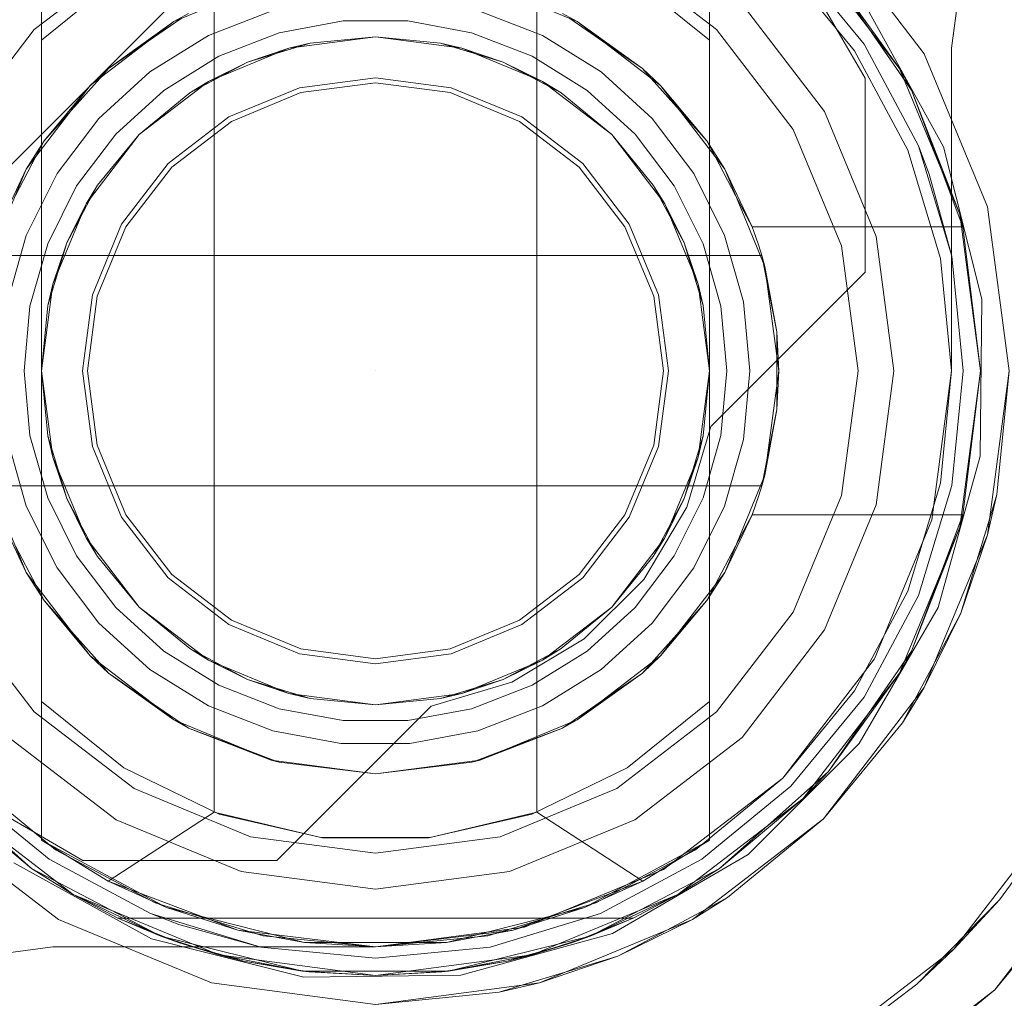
# Model space of a CAD drawing. Extents: x -420 to 300, y 62 to 1112.
# Tile 31 of 256: x -301.395 to -301.224, y 235.463 to 235.633. Entities that reach past the tile are written whole.
import ezdxf

# ---------------------------------------------------------------- set-up
doc = ezdxf.new("R2010")
doc.units = 0
doc.layers.get('0').update_dxf_attribs({"lineweight": 13})
doc.layers.add('ConnectionPoints', color=7, linetype='Continuous', lineweight=50)

# ---------------------------------------------------------------- blocks, each defined once
blk = doc.blocks.new('AutoCAD-Punkt-A06CPV25L0', base_point=(-301.33313, 235.57239))
at = {"color": 0, "lineweight": -2}
blk.add_line((-301.33313, 235.57239), (-301.33313, 235.57239), dxfattribs=at)
blk = doc.blocks.new('Blockreferenz-A06CPV2DL0', base_point=(-301.48312, 232.12239))
at = {"color": 251, "linetype": 'ByBlock', "lineweight": -2, "ltscale": 0.13, "true_color": 0x636363}
for p, q in [((-301.43892, 235.5656), (-301.32635, 235.67817)), ((-301.43892, 235.5656), (-301.32635, 235.67817)), ((-301.26654, 235.65486), (-301.24814, 235.62319)), ((-301.26654, 235.65486), (-301.24814, 235.62319)), ((-301.23787, 235.62739), (-301.25535, 235.65017)), ((-301.23054, 235.64806), (-301.23313, 235.62839)), ((-301.23313, 235.62839), (-301.23054, 235.64806)), ((-301.23452, 235.61127), (-301.2477, 235.63514)), ((-301.22688, 235.60086), (-301.23787, 235.62739)), ((-301.23313, 235.62839), (-301.23313, 235.57239)), ((-301.23313, 235.57239), (-301.23313, 235.62839)), ((-301.23313, 235.62839), (-301.23313, 235.62839)), ((-301.24814, 235.62319), (-301.24814, 235.5895)), ((-301.24814, 235.62319), (-301.24814, 235.5895)), ((-301.24814, 235.62319), (-301.24814, 235.62319)), ((-301.22787, 235.58482), (-301.23452, 235.61127)), ((-301.22313, 235.57239), (-301.22688, 235.60086)), ((-301.24814, 235.5895), (-301.27493, 235.56271)), ((-301.24814, 235.5895), (-301.27493, 235.56271)), ((-301.24814, 235.5895), (-301.24814, 235.5895)), ((-301.22818, 235.55755), (-301.22787, 235.58482)), ((-301.23313, 235.57239), (-301.23654, 235.54651)), ((-301.23654, 235.54651), (-301.23313, 235.57239)), ((-301.23313, 235.57239), (-301.23313, 235.57239)), ((-301.22688, 235.54392), (-301.22313, 235.57239)), ((-301.27493, 235.56271), (-301.2791, 235.54871)), ((-301.27493, 235.56271), (-301.2791, 235.54871)), ((-301.27493, 235.56271), (-301.27493, 235.56271)), ((-301.23544, 235.53127), (-301.22818, 235.55755)), ((-301.2791, 235.54871), (-301.28657, 235.53616)), ((-301.2791, 235.54871), (-301.28657, 235.53616)), ((-301.23654, 235.54651), (-301.24653, 235.52239)), ((-301.24653, 235.52239), (-301.23654, 235.54651)), ((-301.23787, 235.51739), (-301.22688, 235.54392)), ((-301.28657, 235.53616), (-301.2969, 235.52583)), ((-301.28657, 235.53616), (-301.2969, 235.52583)), ((-301.24916, 235.5077), (-301.23544, 235.53127)), ((-301.2969, 235.52583), (-301.30945, 235.51835)), ((-301.2969, 235.52583), (-301.30945, 235.51835)), ((-301.24653, 235.52239), (-301.26242, 235.50168)), ((-301.26242, 235.50168), (-301.24653, 235.52239)), ((-301.30945, 235.51835), (-301.32345, 235.51419)), ((-301.30945, 235.51835), (-301.32345, 235.51419)), ((-301.25535, 235.49461), (-301.23787, 235.51739)), ((-301.32345, 235.51419), (-301.35025, 235.4874)), ((-301.32345, 235.51419), (-301.35025, 235.4874)), ((-301.32345, 235.51419), (-301.32345, 235.51419)), ((-301.26844, 235.48842), (-301.24916, 235.5077)), ((-301.38393, 235.4874), (-301.4156, 235.50579)), ((-301.38393, 235.4874), (-301.4156, 235.50579)), ((-301.26242, 235.50168), (-301.28313, 235.48579)), ((-301.28313, 235.48579), (-301.26242, 235.50168)), ((-301.2015, 235.49639), (-301.22565, 235.46491)), ((-301.41092, 235.49461), (-301.38813, 235.47713)), ((-301.27813, 235.47713), (-301.25535, 235.49461)), ((-301.39588, 235.48696), (-301.37201, 235.47378)), ((-301.35025, 235.4874), (-301.38393, 235.4874)), ((-301.38393, 235.4874), (-301.38393, 235.4874)), ((-301.35025, 235.4874), (-301.38393, 235.4874)), ((-301.35025, 235.4874), (-301.35025, 235.4874)), ((-301.29201, 235.47469), (-301.26844, 235.48842)), ((-301.22565, 235.46491), (-301.20675, 235.48794)), ((-301.28313, 235.48579), (-301.30725, 235.4758)), ((-301.30725, 235.4758), (-301.28313, 235.48579)), ((-301.38813, 235.47713), (-301.3616, 235.46614)), ((-301.30466, 235.46614), (-301.27813, 235.47713)), ((-301.30725, 235.4758), (-301.33313, 235.47239)), ((-301.33313, 235.47239), (-301.30725, 235.4758)), ((-301.37201, 235.47378), (-301.34556, 235.46712)), ((-301.31829, 235.46744), (-301.29201, 235.47469)), ((-301.4088, 235.4698), (-301.38913, 235.47239)), ((-301.38913, 235.47239), (-301.4088, 235.4698)), ((-301.38913, 235.47239), (-301.38913, 235.47239)), ((-301.33313, 235.47239), (-301.38913, 235.47239)), ((-301.38913, 235.47239), (-301.33313, 235.47239)), ((-301.33313, 235.47239), (-301.33313, 235.47239)), ((-301.34556, 235.46712), (-301.31829, 235.46744)), ((-301.3616, 235.46614), (-301.33313, 235.46239)), ((-301.33313, 235.46239), (-301.30466, 235.46614)), ((-301.22565, 235.46491), (-301.25713, 235.44076)), ((-301.24869, 235.44601), (-301.22565, 235.46491))]:
    blk.add_line(p, q, dxfattribs=at)
blk = doc.blocks.new('Blockreferenz-A06CPV2LL0', base_point=(-301.48312, 232.12239))
at = {"color": 9, "linetype": 'ByBlock', "lineweight": -2, "ltscale": 0.13, "true_color": 0xc1c9c4}
for p, q in [((-301.37501, 235.64493), (-301.39236, 235.63162)), ((-301.39236, 235.63162), (-301.37501, 235.64493)), ((-301.27391, 235.63162), (-301.29125, 235.64493)), ((-301.29125, 235.64493), (-301.27391, 235.63162)), ((-301.24832, 235.62906), (-301.26101, 235.64452)), ((-301.26101, 235.64452), (-301.24832, 235.62906)), ((-301.24999, 235.62795), (-301.26242, 235.6431)), ((-301.25519, 235.61739), (-301.26949, 235.63603)), ((-301.25519, 235.61739), (-301.26949, 235.63603)), ((-301.39236, 235.63162), (-301.40567, 235.61427)), ((-301.40567, 235.61427), (-301.39236, 235.63162)), ((-301.2606, 235.61427), (-301.27391, 235.63162)), ((-301.27391, 235.63162), (-301.2606, 235.61427)), ((-301.2389, 235.61143), (-301.24832, 235.62906)), ((-301.24832, 235.62906), (-301.2389, 235.61143)), ((-301.24075, 235.61066), (-301.24999, 235.62795)), ((-301.33313, 235.62326), (-301.3463, 235.62153)), ((-301.34608, 235.62069), (-301.33313, 235.62239)), ((-301.31997, 235.62153), (-301.33313, 235.62326)), ((-301.33313, 235.62239), (-301.32019, 235.62069)), ((-301.3463, 235.62153), (-301.35857, 235.61645)), ((-301.35813, 235.61569), (-301.34608, 235.62069)), ((-301.32019, 235.62069), (-301.30813, 235.61569)), ((-301.3077, 235.61645), (-301.31997, 235.62153)), ((-301.2462, 235.59569), (-301.25519, 235.61739)), ((-301.2462, 235.59569), (-301.25519, 235.61739)), ((-301.35857, 235.61645), (-301.36911, 235.60836)), ((-301.36849, 235.60775), (-301.35813, 235.61569)), ((-301.30813, 235.61569), (-301.29778, 235.60775)), ((-301.29716, 235.60836), (-301.3077, 235.61645)), ((-301.25223, 235.59407), (-301.2606, 235.61427)), ((-301.2606, 235.61427), (-301.25223, 235.59407)), ((-301.23506, 235.5919), (-301.24075, 235.61066)), ((-301.23309, 235.59229), (-301.2389, 235.61143)), ((-301.23701, 235.6065), (-301.2389, 235.61143)), ((-301.2389, 235.61143), (-301.23701, 235.6065)), ((-301.36911, 235.60836), (-301.37719, 235.59783)), ((-301.28908, 235.59783), (-301.29716, 235.60836)), ((-301.37644, 235.59739), (-301.36849, 235.60775)), ((-301.29778, 235.60775), (-301.28983, 235.59739)), ((-301.23309, 235.59229), (-301.23701, 235.6065)), ((-301.23701, 235.6065), (-301.23309, 235.59229)), ((-301.37719, 235.59783), (-301.38227, 235.58556)), ((-301.38143, 235.58533), (-301.37644, 235.59739)), ((-301.28983, 235.59739), (-301.28484, 235.58533)), ((-301.28399, 235.58556), (-301.28908, 235.59783)), ((-301.24313, 235.57239), (-301.2462, 235.59569)), ((-301.24313, 235.57239), (-301.2462, 235.59569)), ((-301.24937, 235.57239), (-301.25223, 235.59407)), ((-301.25223, 235.59407), (-301.24937, 235.57239)), ((-301.23313, 235.57239), (-301.23506, 235.5919)), ((-301.23113, 235.57239), (-301.23309, 235.59229)), ((-301.23309, 235.59229), (-301.23113, 235.57239)), ((-301.38227, 235.58556), (-301.38401, 235.57239)), ((-301.38313, 235.57239), (-301.38143, 235.58533)), ((-301.28484, 235.58533), (-301.28313, 235.57239)), ((-301.28226, 235.57239), (-301.28399, 235.58556)), ((-301.38401, 235.57239), (-301.38227, 235.55922)), ((-301.38143, 235.55945), (-301.38313, 235.57239)), ((-301.28313, 235.57239), (-301.28484, 235.55945)), ((-301.28399, 235.55922), (-301.28226, 235.57239)), ((-301.25223, 235.55071), (-301.24937, 235.57239)), ((-301.24937, 235.57239), (-301.25223, 235.55071)), ((-301.2462, 235.5491), (-301.24313, 235.57239)), ((-301.2462, 235.5491), (-301.24313, 235.57239)), ((-301.23506, 235.55288), (-301.23313, 235.57239)), ((-301.23309, 235.55249), (-301.23113, 235.57239)), ((-301.23113, 235.57239), (-301.23309, 235.55249)), ((-301.22313, 235.57239), (-301.22688, 235.54392)), ((-301.22525, 235.55093), (-301.22313, 235.57239)), ((-301.38227, 235.55922), (-301.37719, 235.54696)), ((-301.37644, 235.54739), (-301.38143, 235.55945)), ((-301.28484, 235.55945), (-301.28983, 235.54739)), ((-301.28908, 235.54696), (-301.28399, 235.55922)), ((-301.24075, 235.53412), (-301.23506, 235.55288)), ((-301.2389, 235.53336), (-301.23309, 235.55249)), ((-301.23309, 235.55249), (-301.2389, 235.53336)), ((-301.2606, 235.53051), (-301.25223, 235.55071)), ((-301.25223, 235.55071), (-301.2606, 235.53051)), ((-301.22688, 235.54392), (-301.22525, 235.55093)), ((-301.22651, 235.54679), (-301.22525, 235.55093)), ((-301.25519, 235.52739), (-301.2462, 235.5491)), ((-301.25519, 235.52739), (-301.2462, 235.5491)), ((-301.37719, 235.54696), (-301.36911, 235.53642)), ((-301.36849, 235.53704), (-301.37644, 235.54739)), ((-301.28983, 235.54739), (-301.29778, 235.53704)), ((-301.29716, 235.53642), (-301.28908, 235.54696)), ((-301.22872, 235.53948), (-301.22651, 235.54679)), ((-301.22688, 235.54392), (-301.23787, 235.51739)), ((-301.23151, 235.5303), (-301.22688, 235.54392)), ((-301.23151, 235.5303), (-301.22872, 235.53948)), ((-301.36911, 235.53642), (-301.35857, 235.52833)), ((-301.35813, 235.52909), (-301.36849, 235.53704)), ((-301.29778, 235.53704), (-301.30813, 235.52909)), ((-301.3077, 235.52833), (-301.29716, 235.53642)), ((-301.24999, 235.51683), (-301.24075, 235.53412)), ((-301.24832, 235.51572), (-301.2389, 235.53336)), ((-301.2389, 235.53336), (-301.24832, 235.51572)), ((-301.40567, 235.53051), (-301.39236, 235.51316)), ((-301.39236, 235.51316), (-301.40567, 235.53051)), ((-301.27391, 235.51316), (-301.2606, 235.53051)), ((-301.2606, 235.53051), (-301.27391, 235.51316)), ((-301.23787, 235.51739), (-301.23151, 235.5303)), ((-301.23603, 235.52183), (-301.23151, 235.5303)), ((-301.35857, 235.52833), (-301.3463, 235.52325)), ((-301.34608, 235.5241), (-301.35813, 235.52909)), ((-301.30813, 235.52909), (-301.32019, 235.5241)), ((-301.31997, 235.52325), (-301.3077, 235.52833)), ((-301.26949, 235.50875), (-301.25519, 235.52739)), ((-301.26949, 235.50875), (-301.25519, 235.52739)), ((-301.3463, 235.52325), (-301.33313, 235.52152)), ((-301.33313, 235.52239), (-301.34608, 235.5241)), ((-301.32019, 235.5241), (-301.33313, 235.52239)), ((-301.33313, 235.52152), (-301.31997, 235.52325)), ((-301.23963, 235.5151), (-301.23603, 235.52183)), ((-301.26242, 235.50168), (-301.24999, 235.51683)), ((-301.23787, 235.51739), (-301.25535, 235.49461)), ((-301.24167, 235.51128), (-301.23787, 235.51739)), ((-301.26101, 235.50027), (-301.24832, 235.51572)), ((-301.24832, 235.51572), (-301.26101, 235.50027)), ((-301.24167, 235.51128), (-301.23963, 235.5151)), ((-301.39236, 235.51316), (-301.37501, 235.49985)), ((-301.37501, 235.49985), (-301.39236, 235.51316)), ((-301.29125, 235.49985), (-301.27391, 235.51316)), ((-301.27391, 235.51316), (-301.29125, 235.49985)), ((-301.25535, 235.49461), (-301.24167, 235.51128)), ((-301.39677, 235.50875), (-301.37813, 235.49445)), ((-301.39677, 235.50875), (-301.37813, 235.49445)), ((-301.28813, 235.49445), (-301.26949, 235.50875)), ((-301.28813, 235.49445), (-301.26949, 235.50875)), ((-301.40384, 235.50168), (-301.38869, 235.48924)), ((-301.27758, 235.48924), (-301.26242, 235.50168)), ((-301.21016, 235.50139), (-301.23273, 235.47198)), ((-301.40526, 235.50027), (-301.3898, 235.48758)), ((-301.3898, 235.48758), (-301.40526, 235.50027)), ((-301.37501, 235.49985), (-301.35481, 235.49149)), ((-301.35481, 235.49149), (-301.37501, 235.49985)), ((-301.31146, 235.49149), (-301.29125, 235.49985)), ((-301.29125, 235.49985), (-301.31146, 235.49149)), ((-301.27647, 235.48758), (-301.26101, 235.50027)), ((-301.26101, 235.50027), (-301.27647, 235.48758)), ((-301.22482, 235.48056), (-301.21272, 235.49712)), ((-301.37813, 235.49445), (-301.35643, 235.48546)), ((-301.37813, 235.49445), (-301.35643, 235.48546)), ((-301.30984, 235.48546), (-301.28813, 235.49445)), ((-301.30984, 235.48546), (-301.28813, 235.49445)), ((-301.25535, 235.49461), (-301.27813, 235.47713)), ((-301.27202, 235.48093), (-301.25535, 235.49461)), ((-301.35481, 235.49149), (-301.33313, 235.48863)), ((-301.33313, 235.48863), (-301.35481, 235.49149)), ((-301.33313, 235.48863), (-301.31146, 235.49149)), ((-301.31146, 235.49149), (-301.33313, 235.48863)), ((-301.38869, 235.48924), (-301.3714, 235.48)), ((-301.29487, 235.48), (-301.27758, 235.48924)), ((-301.3898, 235.48758), (-301.37217, 235.47816)), ((-301.37217, 235.47816), (-301.3898, 235.48758)), ((-301.2941, 235.47816), (-301.27647, 235.48758)), ((-301.27647, 235.48758), (-301.2941, 235.47816)), ((-301.35643, 235.48546), (-301.33313, 235.48239)), ((-301.35643, 235.48546), (-301.33313, 235.48239)), ((-301.33313, 235.48239), (-301.30984, 235.48546)), ((-301.33313, 235.48239), (-301.30984, 235.48546)), ((-301.3714, 235.48), (-301.35264, 235.47431)), ((-301.31363, 235.47431), (-301.29487, 235.48)), ((-301.27813, 235.47713), (-301.27202, 235.48093)), ((-301.27584, 235.47889), (-301.27202, 235.48093)), ((-301.22482, 235.48056), (-301.23919, 235.46591)), ((-301.23273, 235.47198), (-301.22482, 235.48056)), ((-301.28257, 235.47529), (-301.27584, 235.47889)), ((-301.37217, 235.47816), (-301.35303, 235.47235)), ((-301.37217, 235.47816), (-301.36725, 235.47626)), ((-301.36725, 235.47626), (-301.37217, 235.47816)), ((-301.31323, 235.47235), (-301.2941, 235.47816)), ((-301.2941, 235.47816), (-301.31323, 235.47235)), ((-301.27813, 235.47713), (-301.30466, 235.46614)), ((-301.29104, 235.47076), (-301.27813, 235.47713)), ((-301.36725, 235.47626), (-301.35303, 235.47235)), ((-301.35303, 235.47235), (-301.36725, 235.47626)), ((-301.29104, 235.47076), (-301.28257, 235.47529)), ((-301.35264, 235.47431), (-301.33313, 235.47239)), ((-301.33313, 235.47239), (-301.31363, 235.47431)), ((-301.35303, 235.47235), (-301.33313, 235.47039)), ((-301.33313, 235.47039), (-301.35303, 235.47235)), ((-301.33313, 235.47039), (-301.31323, 235.47235)), ((-301.31323, 235.47235), (-301.33313, 235.47039)), ((-301.23273, 235.47198), (-301.26213, 235.44942)), ((-301.23919, 235.46591), (-301.23273, 235.47198)), ((-301.30466, 235.46614), (-301.29104, 235.47076)), ((-301.30023, 235.46798), (-301.29104, 235.47076)), ((-301.30753, 235.46576), (-301.30023, 235.46798)), ((-301.30466, 235.46614), (-301.33313, 235.46239)), ((-301.31167, 235.46451), (-301.30466, 235.46614)), ((-301.31167, 235.46451), (-301.30753, 235.46576)), ((-301.25551, 235.45349), (-301.23919, 235.46591)), ((-301.33313, 235.46239), (-301.31167, 235.46451))]:
    blk.add_line(p, q, dxfattribs=at)
blk = doc.blocks.new('Blockreferenz-A06CPV2RL0', base_point=(-301.44815, 235.25999))
at = {"color": 0, "linetype": 'ByBlock', "lineweight": -2, "ltscale": 0.13}
for p, q in [((-301.39113, 235.65385), (-301.39113, 235.62979)), ((-301.39113, 235.49093), (-301.39113, 235.65385)), ((-301.27513, 235.62979), (-301.27513, 235.65385)), ((-301.27513, 235.65385), (-301.27513, 235.49093)), ((-301.36113, 235.64904), (-301.36113, 235.49575)), ((-301.30513, 235.49575), (-301.30513, 235.64904)), ((-301.25889, 235.64664), (-301.2422, 235.62489)), ((-301.2422, 235.62489), (-301.25889, 235.64664)), ((-301.37681, 235.64132), (-301.39113, 235.62979)), ((-301.27513, 235.62979), (-301.28946, 235.64132)), ((-301.2422, 235.62489), (-301.25448, 235.64196)), ((-301.25448, 235.64196), (-301.24011, 235.62109)), ((-301.2422, 235.62489), (-301.25448, 235.64196)), ((-301.24011, 235.62109), (-301.25448, 235.64196)), ((-301.36813, 235.63301), (-301.35125, 235.64001)), ((-301.31502, 235.64001), (-301.29813, 235.63301)), ((-301.3656, 235.63441), (-301.36813, 235.63301)), ((-301.35092, 235.63491), (-301.36211, 235.63058)), ((-301.30416, 235.63058), (-301.31535, 235.63491)), ((-301.29813, 235.63301), (-301.30067, 235.63441)), ((-301.38263, 235.62189), (-301.36813, 235.63301)), ((-301.36813, 235.63301), (-301.37947, 235.62486)), ((-301.37257, 235.62961), (-301.36686, 235.63354)), ((-301.34983, 235.63106), (-301.33876, 235.63313)), ((-301.34983, 235.63106), (-301.33876, 235.63313)), ((-301.33876, 235.63313), (-301.32751, 235.63313)), ((-301.33876, 235.63313), (-301.32751, 235.63313)), ((-301.32751, 235.63313), (-301.31644, 235.63106)), ((-301.32751, 235.63313), (-301.31644, 235.63106)), ((-301.29941, 235.63354), (-301.2937, 235.62961)), ((-301.29813, 235.63301), (-301.28364, 235.62189)), ((-301.2868, 235.62486), (-301.29813, 235.63301)), ((-301.36211, 235.63058), (-301.37231, 235.62426)), ((-301.36032, 235.627), (-301.34983, 235.63106)), ((-301.36032, 235.627), (-301.34983, 235.63106)), ((-301.34815, 235.62842), (-301.33313, 235.63039)), ((-301.34815, 235.62842), (-301.33313, 235.63039)), ((-301.34815, 235.62842), (-301.33313, 235.63039)), ((-301.33313, 235.63039), (-301.34445, 235.62928)), ((-301.34445, 235.62928), (-301.33313, 235.63039)), ((-301.33313, 235.63039), (-301.31812, 235.62842)), ((-301.32182, 235.62928), (-301.33313, 235.63039)), ((-301.33313, 235.63039), (-301.32182, 235.62928)), ((-301.33313, 235.63039), (-301.31812, 235.62842)), ((-301.33313, 235.63039), (-301.31812, 235.62842)), ((-301.31644, 235.63106), (-301.30594, 235.627)), ((-301.31644, 235.63106), (-301.30594, 235.627)), ((-301.29396, 235.62426), (-301.30416, 235.63058)), ((-301.39113, 235.62979), (-301.39113, 235.59459)), ((-301.37947, 235.62486), (-301.37257, 235.62961)), ((-301.35533, 235.62598), (-301.34445, 235.62928)), ((-301.34445, 235.62928), (-301.34815, 235.62842)), ((-301.31812, 235.62842), (-301.32182, 235.62928)), ((-301.32182, 235.62928), (-301.31094, 235.62598)), ((-301.2937, 235.62961), (-301.2868, 235.62486)), ((-301.27513, 235.57239), (-301.27513, 235.62979)), ((-301.36989, 235.62107), (-301.36032, 235.627)), ((-301.36989, 235.62107), (-301.36032, 235.627)), ((-301.36213, 235.62262), (-301.34815, 235.62842)), ((-301.36213, 235.62262), (-301.34815, 235.62842)), ((-301.36213, 235.62262), (-301.34815, 235.62842)), ((-301.34815, 235.62842), (-301.35533, 235.62598)), ((-301.31094, 235.62598), (-301.31812, 235.62842)), ((-301.31812, 235.62842), (-301.30413, 235.62262)), ((-301.31812, 235.62842), (-301.30413, 235.62262)), ((-301.31812, 235.62842), (-301.30413, 235.62262)), ((-301.30594, 235.627), (-301.29637, 235.62107)), ((-301.30594, 235.627), (-301.29637, 235.62107)), ((-301.36536, 235.62062), (-301.35533, 235.62598)), ((-301.35533, 235.62598), (-301.36213, 235.62262)), ((-301.30413, 235.62262), (-301.31094, 235.62598)), ((-301.31094, 235.62598), (-301.30091, 235.62062)), ((-301.37947, 235.62486), (-301.38263, 235.62189)), ((-301.37231, 235.62426), (-301.38117, 235.61618)), ((-301.381, 235.62314), (-301.37947, 235.62486)), ((-301.2851, 235.61618), (-301.29396, 235.62426)), ((-301.2868, 235.62486), (-301.28527, 235.62314)), ((-301.28364, 235.62189), (-301.2868, 235.62486)), ((-301.24011, 235.62109), (-301.2422, 235.62489)), ((-301.2422, 235.62489), (-301.23171, 235.59957)), ((-301.24011, 235.62109), (-301.2422, 235.62489)), ((-301.23171, 235.59957), (-301.2422, 235.62489)), ((-301.39376, 235.60739), (-301.38263, 235.62189)), ((-301.38263, 235.62189), (-301.39066, 235.61228)), ((-301.3859, 235.61763), (-301.381, 235.62314)), ((-301.37415, 235.6134), (-301.36213, 235.62262)), ((-301.37415, 235.6134), (-301.36213, 235.62262)), ((-301.37415, 235.6134), (-301.36213, 235.62262)), ((-301.36213, 235.62262), (-301.36536, 235.62062)), ((-301.30091, 235.62062), (-301.30413, 235.62262)), ((-301.30413, 235.62262), (-301.29212, 235.6134)), ((-301.30413, 235.62262), (-301.29212, 235.6134)), ((-301.30413, 235.62262), (-301.29212, 235.6134)), ((-301.28527, 235.62314), (-301.28037, 235.61763)), ((-301.28364, 235.62189), (-301.27251, 235.60739)), ((-301.27561, 235.61228), (-301.28364, 235.62189)), ((-301.37821, 235.61349), (-301.36989, 235.62107)), ((-301.37821, 235.61349), (-301.36989, 235.62107)), ((-301.36536, 235.62062), (-301.37415, 235.6134)), ((-301.37415, 235.6134), (-301.36536, 235.62062)), ((-301.29212, 235.6134), (-301.30091, 235.62062)), ((-301.30091, 235.62062), (-301.29212, 235.6134)), ((-301.29637, 235.62107), (-301.28805, 235.61349)), ((-301.29637, 235.62107), (-301.28805, 235.61349)), ((-301.23171, 235.59957), (-301.24011, 235.62109)), ((-301.24011, 235.62109), (-301.23115, 235.59739)), ((-301.23171, 235.59957), (-301.24011, 235.62109)), ((-301.23115, 235.59739), (-301.24011, 235.62109)), ((-301.39066, 235.61228), (-301.3859, 235.61763)), ((-301.28037, 235.61763), (-301.27561, 235.61228)), ((-301.38117, 235.61618), (-301.3884, 235.60661)), ((-301.27787, 235.60661), (-301.2851, 235.61618)), ((-301.385, 235.6045), (-301.37821, 235.61349)), ((-301.385, 235.6045), (-301.37821, 235.61349)), ((-301.38336, 235.60139), (-301.37415, 235.6134)), ((-301.38336, 235.60139), (-301.37415, 235.6134)), ((-301.38336, 235.60139), (-301.37415, 235.6134)), ((-301.37415, 235.6134), (-301.38136, 235.60461)), ((-301.38136, 235.60461), (-301.37415, 235.6134)), ((-301.29212, 235.6134), (-301.2829, 235.60139)), ((-301.28491, 235.60461), (-301.29212, 235.6134)), ((-301.29212, 235.6134), (-301.28491, 235.60461)), ((-301.29212, 235.6134), (-301.2829, 235.60139)), ((-301.29212, 235.6134), (-301.2829, 235.60139)), ((-301.28805, 235.61349), (-301.28127, 235.6045)), ((-301.28805, 235.61349), (-301.28127, 235.6045)), ((-301.39066, 235.61228), (-301.39376, 235.60739)), ((-301.3921, 235.60956), (-301.39066, 235.61228)), ((-301.27561, 235.61228), (-301.27417, 235.60956)), ((-301.27251, 235.60739), (-301.27561, 235.61228)), ((-301.39564, 235.60284), (-301.3921, 235.60956)), ((-301.27417, 235.60956), (-301.27063, 235.60284)), ((-301.40075, 235.59051), (-301.39376, 235.60739)), ((-301.39376, 235.60739), (-301.39852, 235.59739)), ((-301.3884, 235.60661), (-301.39374, 235.59587)), ((-301.27252, 235.59587), (-301.27787, 235.60661)), ((-301.27251, 235.60739), (-301.26552, 235.59051)), ((-301.26775, 235.59739), (-301.27251, 235.60739)), ((-301.39001, 235.59443), (-301.385, 235.6045)), ((-301.39001, 235.59443), (-301.385, 235.6045)), ((-301.38672, 235.59459), (-301.38136, 235.60461)), ((-301.38136, 235.60461), (-301.38336, 235.60139)), ((-301.2829, 235.60139), (-301.28491, 235.60461)), ((-301.28491, 235.60461), (-301.27955, 235.59459)), ((-301.28127, 235.6045), (-301.27625, 235.59443)), ((-301.28127, 235.6045), (-301.27625, 235.59443)), ((-301.38916, 235.5874), (-301.38336, 235.60139)), ((-301.38916, 235.5874), (-301.38336, 235.60139)), ((-301.38916, 235.5874), (-301.38336, 235.60139)), ((-301.38336, 235.60139), (-301.38672, 235.59459)), ((-301.27955, 235.59459), (-301.2829, 235.60139)), ((-301.2829, 235.60139), (-301.27711, 235.5874)), ((-301.2829, 235.60139), (-301.27711, 235.5874)), ((-301.2829, 235.60139), (-301.27711, 235.5874)), ((-301.27063, 235.60284), (-301.26775, 235.59739)), ((-301.23115, 235.59739), (-301.23171, 235.59957)), ((-301.23115, 235.59739), (-301.23171, 235.59957)), ((-301.23171, 235.59957), (-301.22813, 235.57239)), ((-301.22813, 235.57239), (-301.23171, 235.59957)), ((-301.26714, 235.59574), (-301.26775, 235.59739)), ((-301.26775, 235.59739), (-301.23115, 235.59739)), ((-301.26775, 235.59739), (-301.23115, 235.59739)), ((-301.26775, 235.59739), (-301.26775, 235.59739)), ((-301.22813, 235.57239), (-301.23115, 235.59739)), ((-301.23115, 235.59739), (-301.23115, 235.59739)), ((-301.39374, 235.59587), (-301.39703, 235.58434)), ((-301.3931, 235.5836), (-301.39001, 235.59443)), ((-301.3931, 235.5836), (-301.39001, 235.59443)), ((-301.39113, 235.59459), (-301.39113, 235.58371)), ((-301.39002, 235.58371), (-301.38672, 235.59459)), ((-301.38672, 235.59459), (-301.38916, 235.5874)), ((-301.27711, 235.5874), (-301.27955, 235.59459)), ((-301.27955, 235.59459), (-301.27625, 235.58371)), ((-301.27625, 235.59443), (-301.27317, 235.5836)), ((-301.27625, 235.59443), (-301.27317, 235.5836)), ((-301.26924, 235.58434), (-301.27252, 235.59587)), ((-301.26658, 235.59407), (-301.26714, 235.59574)), ((-301.26605, 235.59239), (-301.26658, 235.59407)), ((-301.26605, 235.59239), (-301.40022, 235.59239)), ((-301.39997, 235.59239), (-301.2663, 235.59239)), ((-301.2663, 235.59239), (-301.26605, 235.59239)), ((-301.26346, 235.57914), (-301.26605, 235.59239)), ((-301.26605, 235.59239), (-301.26583, 235.59126)), ((-301.26552, 235.59051), (-301.26605, 235.59239)), ((-301.26605, 235.59239), (-301.26605, 235.59239)), ((-301.26583, 235.59126), (-301.26518, 235.58794)), ((-301.26552, 235.59051), (-301.26313, 235.57239)), ((-301.26346, 235.57914), (-301.26552, 235.59051)), ((-301.26518, 235.58794), (-301.26346, 235.57914)), ((-301.39113, 235.57239), (-301.38916, 235.5874)), ((-301.39113, 235.57239), (-301.38916, 235.5874)), ((-301.39113, 235.57239), (-301.38916, 235.5874)), ((-301.38916, 235.5874), (-301.39002, 235.58371)), ((-301.27625, 235.58371), (-301.27711, 235.5874)), ((-301.27711, 235.5874), (-301.27513, 235.57239)), ((-301.27711, 235.5874), (-301.27513, 235.57239)), ((-301.27711, 235.5874), (-301.27513, 235.57239)), ((-301.26813, 235.57239), (-301.26924, 235.58434)), ((-301.39413, 235.57239), (-301.3931, 235.5836)), ((-301.39413, 235.57239), (-301.3931, 235.5836)), ((-301.39002, 235.58371), (-301.39113, 235.57239)), ((-301.39113, 235.57239), (-301.39002, 235.58371)), ((-301.39113, 235.58371), (-301.39113, 235.57239)), ((-301.27513, 235.57239), (-301.27625, 235.58371)), ((-301.27625, 235.58371), (-301.27513, 235.57239)), ((-301.27317, 235.5836), (-301.27213, 235.57239)), ((-301.27317, 235.5836), (-301.27213, 235.57239)), ((-301.26346, 235.57487), (-301.26346, 235.57914)), ((-301.26313, 235.57239), (-301.26346, 235.57914)), ((-301.26346, 235.56991), (-301.26346, 235.57487)), ((-301.3931, 235.56118), (-301.39413, 235.57239)), ((-301.3931, 235.56118), (-301.39413, 235.57239)), ((-301.38916, 235.55738), (-301.39113, 235.57239)), ((-301.39113, 235.57239), (-301.39002, 235.56108)), ((-301.38916, 235.55738), (-301.39113, 235.57239)), ((-301.39113, 235.57239), (-301.39113, 235.51499)), ((-301.39002, 235.56108), (-301.39113, 235.57239)), ((-301.38916, 235.55738), (-301.39113, 235.57239)), ((-301.27513, 235.57239), (-301.27711, 235.55738)), ((-301.27513, 235.57239), (-301.27711, 235.55738)), ((-301.27513, 235.57239), (-301.27711, 235.55738)), ((-301.27625, 235.56108), (-301.27513, 235.57239)), ((-301.27513, 235.57239), (-301.27625, 235.56108)), ((-301.27513, 235.56108), (-301.27513, 235.57239)), ((-301.27213, 235.57239), (-301.27317, 235.56118)), ((-301.27213, 235.57239), (-301.27317, 235.56118)), ((-301.26924, 235.56045), (-301.26813, 235.57239)), ((-301.26313, 235.57239), (-301.26552, 235.55427)), ((-301.26346, 235.56564), (-301.26313, 235.57239)), ((-301.22813, 235.57239), (-301.23171, 235.54522)), ((-301.23171, 235.54522), (-301.22813, 235.57239)), ((-301.23115, 235.54739), (-301.22813, 235.57239)), ((-301.26346, 235.56564), (-301.26346, 235.56991)), ((-301.26605, 235.55239), (-301.26346, 235.56564)), ((-301.26552, 235.55427), (-301.26346, 235.56564)), ((-301.26346, 235.56564), (-301.26518, 235.55685)), ((-301.39703, 235.56045), (-301.39374, 235.54891)), ((-301.39001, 235.55036), (-301.3931, 235.56118)), ((-301.39001, 235.55036), (-301.3931, 235.56118)), ((-301.39002, 235.56108), (-301.38916, 235.55738)), ((-301.38672, 235.5502), (-301.39002, 235.56108)), ((-301.27625, 235.56108), (-301.27955, 235.5502)), ((-301.27711, 235.55738), (-301.27625, 235.56108)), ((-301.27317, 235.56118), (-301.27625, 235.55036)), ((-301.27317, 235.56118), (-301.27625, 235.55036)), ((-301.27513, 235.5502), (-301.27513, 235.56108)), ((-301.27252, 235.54891), (-301.26924, 235.56045)), ((-301.38336, 235.54339), (-301.38916, 235.55738)), ((-301.38916, 235.55738), (-301.38672, 235.5502)), ((-301.38336, 235.54339), (-301.38916, 235.55738)), ((-301.38336, 235.54339), (-301.38916, 235.55738)), ((-301.27711, 235.55738), (-301.2829, 235.54339)), ((-301.27711, 235.55738), (-301.2829, 235.54339)), ((-301.27711, 235.55738), (-301.2829, 235.54339)), ((-301.27955, 235.5502), (-301.27711, 235.55738)), ((-301.26518, 235.55685), (-301.26583, 235.55352)), ((-301.39376, 235.53739), (-301.40075, 235.55427)), ((-301.26552, 235.55427), (-301.27251, 235.53739)), ((-301.26605, 235.55239), (-301.26552, 235.55427)), ((-301.26583, 235.55352), (-301.26605, 235.55239)), ((-301.40022, 235.55239), (-301.26605, 235.55239)), ((-301.2663, 235.55239), (-301.39997, 235.55239)), ((-301.26658, 235.55071), (-301.26605, 235.55239)), ((-301.26605, 235.55239), (-301.2663, 235.55239)), ((-301.26605, 235.55239), (-301.26605, 235.55239)), ((-301.385, 235.54028), (-301.39001, 235.55036)), ((-301.385, 235.54028), (-301.39001, 235.55036)), ((-301.38672, 235.5502), (-301.38336, 235.54339)), ((-301.38136, 235.54017), (-301.38672, 235.5502)), ((-301.27955, 235.5502), (-301.28491, 235.54017)), ((-301.2829, 235.54339), (-301.27955, 235.5502)), ((-301.27625, 235.55036), (-301.28127, 235.54028)), ((-301.27625, 235.55036), (-301.28127, 235.54028)), ((-301.27513, 235.51499), (-301.27513, 235.5502)), ((-301.26714, 235.54904), (-301.26658, 235.55071)), ((-301.39374, 235.54891), (-301.3884, 235.53817)), ((-301.27787, 235.53817), (-301.27252, 235.54891)), ((-301.26775, 235.54739), (-301.26714, 235.54904)), ((-301.39852, 235.54739), (-301.39376, 235.53739)), ((-301.27251, 235.53739), (-301.26775, 235.54739)), ((-301.26775, 235.54739), (-301.27063, 235.54194)), ((-301.23115, 235.54739), (-301.26775, 235.54739)), ((-301.26775, 235.54739), (-301.23115, 235.54739)), ((-301.26775, 235.54739), (-301.26775, 235.54739)), ((-301.23115, 235.54739), (-301.24011, 235.52369)), ((-301.24011, 235.52369), (-301.23115, 235.54739)), ((-301.23171, 235.54522), (-301.23115, 235.54739)), ((-301.23171, 235.54522), (-301.23115, 235.54739)), ((-301.23115, 235.54739), (-301.23115, 235.54739)), ((-301.23171, 235.54522), (-301.2422, 235.51989)), ((-301.2422, 235.51989), (-301.23171, 235.54522)), ((-301.24011, 235.52369), (-301.23171, 235.54522)), ((-301.24011, 235.52369), (-301.23171, 235.54522)), ((-301.37415, 235.53138), (-301.38336, 235.54339)), ((-301.38336, 235.54339), (-301.38136, 235.54017)), ((-301.37415, 235.53138), (-301.38336, 235.54339)), ((-301.37415, 235.53138), (-301.38336, 235.54339)), ((-301.2829, 235.54339), (-301.29212, 235.53138)), ((-301.2829, 235.54339), (-301.29212, 235.53138)), ((-301.2829, 235.54339), (-301.29212, 235.53138)), ((-301.28491, 235.54017), (-301.2829, 235.54339)), ((-301.3921, 235.53523), (-301.39564, 235.54194)), ((-301.27063, 235.54194), (-301.27417, 235.53523)), ((-301.37821, 235.5313), (-301.385, 235.54028)), ((-301.37821, 235.5313), (-301.385, 235.54028)), ((-301.38136, 235.54017), (-301.37415, 235.53138)), ((-301.37415, 235.53138), (-301.38136, 235.54017)), ((-301.29212, 235.53138), (-301.28491, 235.54017)), ((-301.28491, 235.54017), (-301.29212, 235.53138)), ((-301.28127, 235.54028), (-301.28805, 235.5313)), ((-301.28127, 235.54028), (-301.28805, 235.5313)), ((-301.3884, 235.53817), (-301.38117, 235.5286)), ((-301.2851, 235.5286), (-301.27787, 235.53817)), ((-301.38263, 235.52289), (-301.39376, 235.53739)), ((-301.39376, 235.53739), (-301.39066, 235.5325)), ((-301.27251, 235.53739), (-301.28364, 235.52289)), ((-301.27561, 235.5325), (-301.27251, 235.53739)), ((-301.39066, 235.5325), (-301.3921, 235.53523)), ((-301.27417, 235.53523), (-301.27561, 235.5325)), ((-301.3859, 235.52715), (-301.39066, 235.5325)), ((-301.39066, 235.5325), (-301.38263, 235.52289)), ((-301.36989, 235.52371), (-301.37821, 235.5313)), ((-301.36989, 235.52371), (-301.37821, 235.5313)), ((-301.37415, 235.53138), (-301.36536, 235.52417)), ((-301.36213, 235.52216), (-301.37415, 235.53138)), ((-301.36213, 235.52216), (-301.37415, 235.53138)), ((-301.36536, 235.52417), (-301.37415, 235.53138)), ((-301.36213, 235.52216), (-301.37415, 235.53138)), ((-301.29212, 235.53138), (-301.30413, 235.52216)), ((-301.29212, 235.53138), (-301.30413, 235.52216)), ((-301.29212, 235.53138), (-301.30413, 235.52216)), ((-301.30091, 235.52417), (-301.29212, 235.53138)), ((-301.29212, 235.53138), (-301.30091, 235.52417)), ((-301.28805, 235.5313), (-301.29637, 235.52371)), ((-301.28805, 235.5313), (-301.29637, 235.52371)), ((-301.28364, 235.52289), (-301.27561, 235.5325)), ((-301.27561, 235.5325), (-301.28037, 235.52715)), ((-301.38117, 235.5286), (-301.37231, 235.52052)), ((-301.29396, 235.52052), (-301.2851, 235.5286)), ((-301.381, 235.52164), (-301.3859, 235.52715)), ((-301.28037, 235.52715), (-301.28527, 235.52164)), ((-301.36813, 235.51177), (-301.38263, 235.52289)), ((-301.38263, 235.52289), (-301.37947, 235.51992)), ((-301.36032, 235.51779), (-301.36989, 235.52371)), ((-301.36032, 235.51779), (-301.36989, 235.52371)), ((-301.36536, 235.52417), (-301.36213, 235.52216)), ((-301.35533, 235.51881), (-301.36536, 235.52417)), ((-301.30091, 235.52417), (-301.31094, 235.51881)), ((-301.29637, 235.52371), (-301.30594, 235.51779)), ((-301.29637, 235.52371), (-301.30594, 235.51779)), ((-301.30413, 235.52216), (-301.30091, 235.52417)), ((-301.28364, 235.52289), (-301.29813, 235.51177)), ((-301.2868, 235.51992), (-301.28364, 235.52289)), ((-301.24011, 235.52369), (-301.25448, 235.50283)), ((-301.25448, 235.50283), (-301.24011, 235.52369)), ((-301.2422, 235.51989), (-301.24011, 235.52369)), ((-301.2422, 235.51989), (-301.24011, 235.52369)), ((-301.37947, 235.51992), (-301.381, 235.52164)), ((-301.34815, 235.51637), (-301.36213, 235.52216)), ((-301.36213, 235.52216), (-301.35533, 235.51881)), ((-301.34815, 235.51637), (-301.36213, 235.52216)), ((-301.34815, 235.51637), (-301.36213, 235.52216)), ((-301.30413, 235.52216), (-301.31812, 235.51637)), ((-301.30413, 235.52216), (-301.31812, 235.51637)), ((-301.30413, 235.52216), (-301.31812, 235.51637)), ((-301.31094, 235.51881), (-301.30413, 235.52216)), ((-301.28527, 235.52164), (-301.2868, 235.51992)), ((-301.37257, 235.51517), (-301.37947, 235.51992)), ((-301.37947, 235.51992), (-301.36813, 235.51177)), ((-301.37231, 235.52052), (-301.36211, 235.51421)), ((-301.30416, 235.51421), (-301.29396, 235.52052)), ((-301.29813, 235.51177), (-301.2868, 235.51992)), ((-301.2868, 235.51992), (-301.2937, 235.51517)), ((-301.2422, 235.51989), (-301.25889, 235.49815)), ((-301.25889, 235.49815), (-301.2422, 235.51989)), ((-301.25448, 235.50283), (-301.2422, 235.51989)), ((-301.25448, 235.50283), (-301.2422, 235.51989)), ((-301.34983, 235.51372), (-301.36032, 235.51779)), ((-301.34983, 235.51372), (-301.36032, 235.51779)), ((-301.35533, 235.51881), (-301.34815, 235.51637)), ((-301.34445, 235.51551), (-301.35533, 235.51881)), ((-301.31094, 235.51881), (-301.32182, 235.51551)), ((-301.31812, 235.51637), (-301.31094, 235.51881)), ((-301.30594, 235.51779), (-301.31644, 235.51372)), ((-301.30594, 235.51779), (-301.31644, 235.51372)), ((-301.33313, 235.51439), (-301.34815, 235.51637)), ((-301.34815, 235.51637), (-301.34445, 235.51551)), ((-301.33313, 235.51439), (-301.34815, 235.51637)), ((-301.33313, 235.51439), (-301.34815, 235.51637)), ((-301.31812, 235.51637), (-301.33313, 235.51439)), ((-301.31812, 235.51637), (-301.33313, 235.51439)), ((-301.31812, 235.51637), (-301.33313, 235.51439)), ((-301.32182, 235.51551), (-301.31812, 235.51637)), ((-301.39113, 235.51499), (-301.39113, 235.49093)), ((-301.37681, 235.50346), (-301.39113, 235.51499)), ((-301.36686, 235.51124), (-301.37257, 235.51517)), ((-301.36211, 235.51421), (-301.35092, 235.50987)), ((-301.34445, 235.51551), (-301.33313, 235.51439)), ((-301.33313, 235.51439), (-301.34445, 235.51551)), ((-301.33313, 235.51439), (-301.32182, 235.51551)), ((-301.32182, 235.51551), (-301.33313, 235.51439)), ((-301.31535, 235.50987), (-301.30416, 235.51421)), ((-301.2937, 235.51517), (-301.29941, 235.51124)), ((-301.27513, 235.51499), (-301.28946, 235.50346)), ((-301.27513, 235.49093), (-301.27513, 235.51499)), ((-301.33876, 235.51165), (-301.34983, 235.51372)), ((-301.33876, 235.51165), (-301.34983, 235.51372)), ((-301.31644, 235.51372), (-301.32751, 235.51165)), ((-301.31644, 235.51372), (-301.32751, 235.51165)), ((-301.35125, 235.50478), (-301.36813, 235.51177)), ((-301.36813, 235.51177), (-301.3656, 235.51037)), ((-301.3656, 235.51037), (-301.36686, 235.51124)), ((-301.32751, 235.51165), (-301.33876, 235.51165)), ((-301.32751, 235.51165), (-301.33876, 235.51165)), ((-301.29813, 235.51177), (-301.31502, 235.50478)), ((-301.30067, 235.51037), (-301.29813, 235.51177)), ((-301.29941, 235.51124), (-301.30067, 235.51037)), ((-301.35599, 235.50674), (-301.3656, 235.51037)), ((-301.3656, 235.51037), (-301.35125, 235.50478)), ((-301.35092, 235.50987), (-301.33913, 235.50767)), ((-301.32714, 235.50767), (-301.31535, 235.50987)), ((-301.31502, 235.50478), (-301.30067, 235.51037)), ((-301.30067, 235.51037), (-301.31027, 235.50674)), ((-301.33913, 235.50767), (-301.32714, 235.50767)), ((-301.35056, 235.50469), (-301.35599, 235.50674)), ((-301.31027, 235.50674), (-301.31571, 235.50469)), ((-301.33313, 235.50239), (-301.35125, 235.50478)), ((-301.35125, 235.50478), (-301.34985, 235.50442)), ((-301.34985, 235.50442), (-301.35056, 235.50469)), ((-301.34985, 235.50442), (-301.33313, 235.50239)), ((-301.31502, 235.50478), (-301.33313, 235.50239)), ((-301.33313, 235.50239), (-301.31642, 235.50442)), ((-301.31642, 235.50442), (-301.31502, 235.50478)), ((-301.31571, 235.50469), (-301.31642, 235.50442)), ((-301.39283, 235.48601), (-301.41178, 235.50283)), ((-301.41178, 235.50283), (-301.39283, 235.48601)), ((-301.36026, 235.49543), (-301.37681, 235.50346)), ((-301.28946, 235.50346), (-301.30601, 235.49543)), ((-301.25448, 235.50283), (-301.27344, 235.48601)), ((-301.27344, 235.48601), (-301.25448, 235.50283)), ((-301.25889, 235.49815), (-301.25448, 235.50283)), ((-301.25889, 235.49815), (-301.25448, 235.50283)), ((-301.40738, 235.49815), (-301.39283, 235.48601)), ((-301.38563, 235.48146), (-301.40738, 235.49815)), ((-301.40738, 235.49815), (-301.39283, 235.48601)), ((-301.40738, 235.49815), (-301.38563, 235.48146)), ((-301.25889, 235.49815), (-301.28063, 235.48146)), ((-301.28063, 235.48146), (-301.25889, 235.49815)), ((-301.27344, 235.48601), (-301.25889, 235.49815)), ((-301.27344, 235.48601), (-301.25889, 235.49815)), ((-301.36113, 235.49575), (-301.37953, 235.48381)), ((-301.34264, 235.49135), (-301.36113, 235.49575)), ((-301.34233, 235.49131), (-301.36026, 235.49543)), ((-301.30601, 235.49543), (-301.32394, 235.49131)), ((-301.30513, 235.49575), (-301.32363, 235.49135)), ((-301.28673, 235.48381), (-301.30513, 235.49575)), ((-301.39113, 235.49093), (-301.37953, 235.48381)), ((-301.36941, 235.4792), (-301.39113, 235.49093)), ((-301.37953, 235.48381), (-301.39113, 235.49093)), ((-301.39113, 235.49093), (-301.39113, 235.49093)), ((-301.32363, 235.49135), (-301.34264, 235.49135)), ((-301.32394, 235.49131), (-301.34233, 235.49131)), ((-301.27513, 235.49093), (-301.29686, 235.4792)), ((-301.28673, 235.48381), (-301.27513, 235.49093)), ((-301.27513, 235.49093), (-301.28673, 235.48381)), ((-301.27513, 235.49093), (-301.27513, 235.49093)), ((-301.39283, 235.48601), (-301.38563, 235.48146)), ((-301.3704, 235.47423), (-301.39283, 235.48601)), ((-301.39283, 235.48601), (-301.38563, 235.48146)), ((-301.39283, 235.48601), (-301.3704, 235.47423)), ((-301.27344, 235.48601), (-301.29587, 235.47423)), ((-301.29587, 235.47423), (-301.27344, 235.48601)), ((-301.28063, 235.48146), (-301.27344, 235.48601)), ((-301.28063, 235.48146), (-301.27344, 235.48601)), ((-301.37953, 235.48381), (-301.36941, 235.4792)), ((-301.37953, 235.48381), (-301.35703, 235.47529)), ((-301.30924, 235.47529), (-301.28673, 235.48381)), ((-301.29686, 235.4792), (-301.28673, 235.48381)), ((-301.38563, 235.48146), (-301.37786, 235.47739)), ((-301.36031, 235.47097), (-301.38563, 235.48146)), ((-301.38563, 235.48146), (-301.3704, 235.47423)), ((-301.38563, 235.48146), (-301.36031, 235.47097)), ((-301.28063, 235.48146), (-301.30596, 235.47097)), ((-301.30596, 235.47097), (-301.28063, 235.48146)), ((-301.29587, 235.47423), (-301.28063, 235.48146)), ((-301.28841, 235.47739), (-301.28063, 235.48146)), ((-301.34548, 235.47316), (-301.36941, 235.4792)), ((-301.36941, 235.4792), (-301.35703, 235.47529)), ((-301.29686, 235.4792), (-301.32079, 235.47316)), ((-301.30924, 235.47529), (-301.29686, 235.4792)), ((-301.37786, 235.47739), (-301.3704, 235.47423)), ((-301.37786, 235.47739), (-301.36716, 235.47306)), ((-301.28841, 235.47739), (-301.37786, 235.47739)), ((-301.37786, 235.47739), (-301.37786, 235.47739)), ((-301.37786, 235.47739), (-301.36716, 235.47306)), ((-301.28841, 235.47739), (-301.37786, 235.47739)), ((-301.29911, 235.47306), (-301.28841, 235.47739)), ((-301.29911, 235.47306), (-301.28841, 235.47739)), ((-301.29587, 235.47423), (-301.28841, 235.47739)), ((-301.28841, 235.47739), (-301.28841, 235.47739)), ((-301.35703, 235.47529), (-301.34548, 235.47316)), ((-301.35703, 235.47529), (-301.33313, 235.47239)), ((-301.33313, 235.47239), (-301.30924, 235.47529)), ((-301.32079, 235.47316), (-301.30924, 235.47529)), ((-301.3704, 235.47423), (-301.36716, 235.47306)), ((-301.3458, 235.46816), (-301.3704, 235.47423)), ((-301.3704, 235.47423), (-301.36031, 235.47097)), ((-301.3704, 235.47423), (-301.3458, 235.46816)), ((-301.32079, 235.47316), (-301.34548, 235.47316)), ((-301.34548, 235.47316), (-301.33313, 235.47239)), ((-301.33313, 235.47239), (-301.32079, 235.47316)), ((-301.29587, 235.47423), (-301.32047, 235.46816)), ((-301.32047, 235.46816), (-301.29587, 235.47423)), ((-301.30596, 235.47097), (-301.29587, 235.47423)), ((-301.29911, 235.47306), (-301.29587, 235.47423)), ((-301.36716, 235.47306), (-301.36413, 235.4722)), ((-301.36716, 235.47306), (-301.36031, 235.47097)), ((-301.35605, 235.46992), (-301.36716, 235.47306)), ((-301.36413, 235.4722), (-301.35855, 235.47063)), ((-301.29911, 235.47306), (-301.31022, 235.46992)), ((-301.30772, 235.47063), (-301.30214, 235.4722)), ((-301.30596, 235.47097), (-301.29911, 235.47306)), ((-301.30214, 235.4722), (-301.29911, 235.47306)), ((-301.36031, 235.47097), (-301.35605, 235.46992)), ((-301.33313, 235.46739), (-301.36031, 235.47097)), ((-301.36031, 235.47097), (-301.3458, 235.46816)), ((-301.36031, 235.47097), (-301.33313, 235.46739)), ((-301.35855, 235.47063), (-301.35605, 235.46992)), ((-301.35605, 235.46992), (-301.3458, 235.46816)), ((-301.35605, 235.46992), (-301.34466, 235.46803)), ((-301.35605, 235.46992), (-301.34466, 235.46803)), ((-301.30596, 235.47097), (-301.33313, 235.46739)), ((-301.33313, 235.46739), (-301.30596, 235.47097)), ((-301.32161, 235.46803), (-301.31022, 235.46992)), ((-301.32161, 235.46803), (-301.31022, 235.46992)), ((-301.32047, 235.46816), (-301.30596, 235.47097)), ((-301.32047, 235.46816), (-301.31022, 235.46992)), ((-301.31022, 235.46992), (-301.30596, 235.47097)), ((-301.31022, 235.46992), (-301.30772, 235.47063)), ((-301.3458, 235.46816), (-301.34466, 235.46803)), ((-301.32047, 235.46816), (-301.3458, 235.46816)), ((-301.3458, 235.46816), (-301.33313, 235.46739)), ((-301.3458, 235.46816), (-301.32047, 235.46816)), ((-301.34466, 235.46803), (-301.33313, 235.46739)), ((-301.34466, 235.46803), (-301.33313, 235.46739)), ((-301.33313, 235.46739), (-301.32047, 235.46816)), ((-301.33313, 235.46739), (-301.32161, 235.46803)), ((-301.33313, 235.46739), (-301.32161, 235.46803)), ((-301.32161, 235.46803), (-301.32047, 235.46816))]:
    blk.add_line(p, q, dxfattribs=at)
blk = doc.blocks.new('AutoCAD-Punkt-A06CPV2TL0', base_point=(-301.33313, 235.57239))
at = {"color": 0, "lineweight": -2}
blk.add_line((-301.33313, 235.57239), (-301.33313, 235.57239), dxfattribs=at)

msp = doc.modelspace()

# ---------------------------------------------------------------- block references
at = {"ltscale": 0.13}
for name, p in [('Blockreferenz-A06CPV2DL0', (-301.48312, 232.12239)), ('Blockreferenz-A06CPV2LL0', (-301.48312, 232.12239)), ('Blockreferenz-A06CPV2RL0', (-301.44815, 235.25999))]:
    msp.add_blockref(name, p, dxfattribs=at)
at = {"layer": 'ConnectionPoints', "ltscale": 0.5}
for name in ['AutoCAD-Punkt-A06CPV25L0', 'AutoCAD-Punkt-A06CPV2TL0']:
    msp.add_blockref(name, (-301.33313, 235.57239), dxfattribs=at)

doc.saveas('drawing.dxf')
